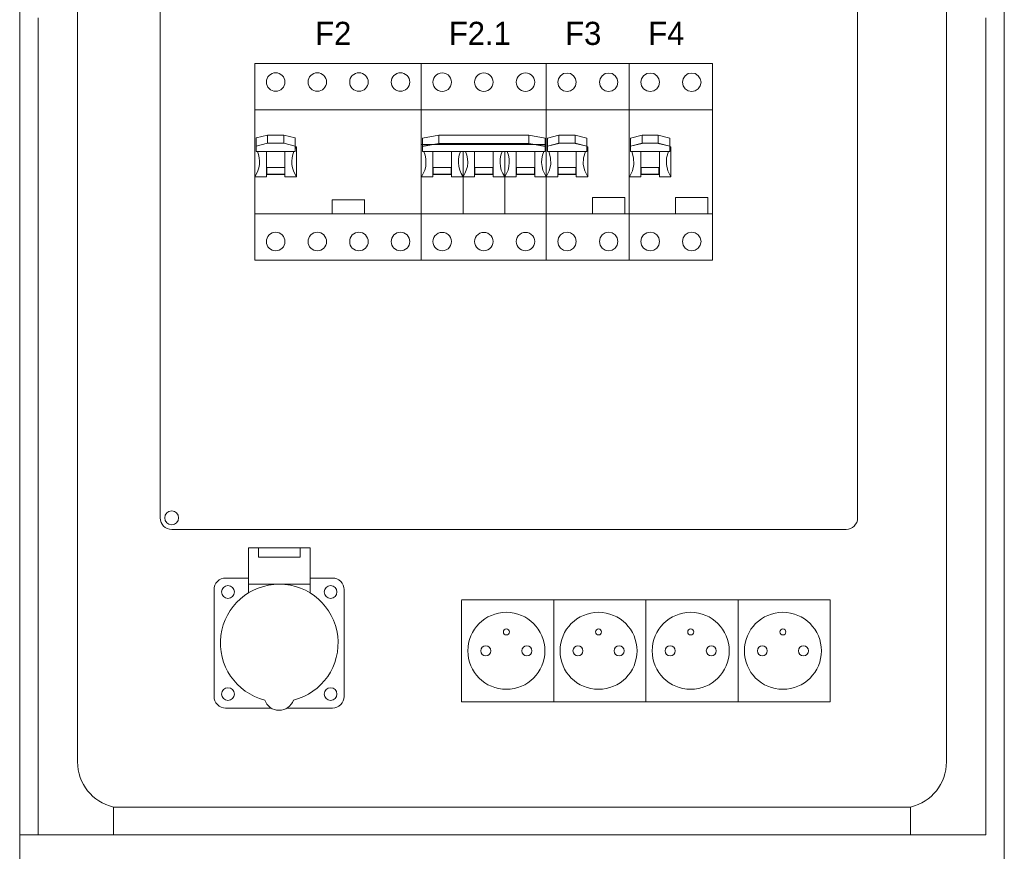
# Model space of a CAD drawing. Header units: millimetres. Extents: x 730 to 10409, y 1134 to 11940.
# Tile 31 of 49: x 7792 to 8133, y 7352 to 7640. Entities that reach past the tile are written whole.
import ezdxf

# ---------------------------------------------------------------- set-up
doc = ezdxf.new("R2010")
doc.units = ezdxf.units.MM
doc.layers.add('45', color=7, linetype='Continuous')
doc.layers.add('AKCESORIA', color=7, linetype='Continuous', lineweight=5)
doc.layers.add('kontur OBUDOWY', color=7, linetype='Continuous', lineweight=5)

# ---------------------------------------------------------------- blocks, each defined once
blk = doc.blocks.new('GNIAZDKO 16A 3p')
at = {"layer": 'AKCESORIA'}
for p, q in [((14.89, 25.44), (14.89, 21.69)), ((41.48, 25.44), (41.48, 21.69))]:
    blk.add_line(p, q, dxfattribs=at)
for points in [[(14.89, 41.15), (41.48, 41.15), (41.48, 25.44), (14.89, 25.44)], [(19.15, 41.15), (37.22, 41.15), (37.22, 37.19), (19.15, 37.19)]]:
    blk.add_lwpolyline(points, close=True, dxfattribs=at)
for points in [[(14.89, 28.1), (5, 28.1, 0.414214), (0, 23.1), (0, -23.1, 0.414214), (5, -28.1), (24.62, -28.1)], [(31.58, -28.1), (51.2, -28.1, 0.414214), (56.2, -23.1), (56.2, 23.1, 0.414214), (51.2, 28.1), (41.48, 28.1)]]:
    blk.add_lwpolyline(points, format="xyb", dxfattribs=at)
for centre in [(6.02, 22.08), (50.35, 22.08), (6.02, -22.08), (50.35, -22.08)]:
    blk.add_circle(centre, 2.76, dxfattribs=at)
for centre, radius, start, end in [((28.18, 0), 25.44, 283.8404, 255.7396), ((28.1, -22.58), 6.52, 198.5595, 341.0206)]:
    blk.add_arc(centre, radius, start, end, dxfattribs=at)

msp = doc.modelspace()

# ---------------------------------------------------------------- linework, layer by layer
at = {"layer": '45', "color": 7, "lineweight": 15}
for p, q in [((7873.47, 7608.75), (7931.07, 7608.75)), ((7931.07, 7608.75), (7931.07, 7596.7)), ((7974.27, 7608.72), (8002.92, 7608.72)), ((8002.99, 7608.72), (8031.65, 7608.72))]:
    msp.add_line(p, q, dxfattribs=at)
for points in [[(7873.47, 7624.69), (7931.07, 7624.69), (7931.07, 7556.69), (7873.47, 7556.69), (7873.47, 7624.69)], [(7931.07, 7624.69), (7974.23, 7624.69), (7974.23, 7556.69), (7931.07, 7556.69), (7931.07, 7624.69)], [(7974.23, 7624.69), (8002.96, 7624.69), (8002.96, 7556.69), (7974.23, 7556.69), (7974.23, 7624.69)], [(8002.96, 7624.69), (8031.69, 7624.69), (8031.69, 7556.69), (8002.96, 7556.69), (8002.96, 7624.69)], [(7931.07, 7608.68), (7974.23, 7608.68), (7974.23, 7596.69), (7931.07, 7596.69), (7931.07, 7608.68)], [(7877.92, 7599.95), (7873.94, 7598.96), (7873.94, 7596.1), (7877.92, 7597.12), (7877.92, 7599.95)], [(7877.91, 7599.95), (7883.52, 7599.95), (7883.52, 7597.12), (7877.91, 7597.12), (7877.91, 7599.95)], [(7883.52, 7599.95), (7883.52, 7597.12), (7887.5, 7596.14), (7887.5, 7598.96), (7883.52, 7599.95)], [(7937.09, 7599.89), (7931.5, 7598.94), (7931.5, 7596.04), (7937.09, 7597.08), (7937.09, 7599.89)], [(7937.09, 7599.89), (7968.25, 7599.89), (7968.25, 7597.07), (7937.09, 7597.07), (7937.09, 7599.89)], [(7968.25, 7599.89), (7968.25, 7597.08), (7973.88, 7596.12), (7973.88, 7598.85), (7968.25, 7599.89)], [(7978.66, 7599.93), (7974.67, 7598.94), (7974.67, 7596.13), (7978.66, 7597.09), (7978.66, 7599.93)], [(7978.66, 7599.93), (7984.24, 7599.93), (7984.24, 7597.13), (7978.66, 7597.13), (7978.66, 7599.93)], [(7984.24, 7599.93), (7984.24, 7597.09), (7988.26, 7596.13), (7988.26, 7598.9), (7984.24, 7599.93)], [(8007.39, 7599.93), (8003.4, 7598.94), (8003.4, 7596.13), (8007.39, 7597.09), (8007.39, 7599.93)], [(8007.39, 7599.93), (8012.97, 7599.93), (8012.97, 7597.13), (8007.39, 7597.13), (8007.39, 7599.93)], [(8012.96, 7599.93), (8012.96, 7597.09), (8016.99, 7596.13), (8016.99, 7598.9), (8012.96, 7599.93)], [(7883.52, 7597.12), (7877.91, 7597.12), (7873.94, 7596.14), (7873.94, 7594.3), (7887.5, 7594.3), (7887.5, 7596.1), (7883.52, 7597.12)], [(7968.25, 7597.08), (7937.09, 7597.08), (7931.5, 7596.12), (7931.5, 7594.3), (7973.88, 7594.3), (7973.88, 7595.99), (7968.25, 7597.08)], [(7984.24, 7597.13), (7978.66, 7597.13), (7974.67, 7596.17), (7974.67, 7594.32), (7988.26, 7594.32), (7988.26, 7596.13), (7984.24, 7597.13)], [(8012.97, 7597.13), (8007.39, 7597.13), (8003.4, 7596.17), (8003.4, 7594.32), (8016.99, 7594.32), (8016.99, 7596.13), (8012.97, 7597.13)], [(7877.53, 7594.3), (7883.9, 7594.3), (7883.9, 7586.31), (7877.53, 7586.31), (7877.53, 7594.3)], [(7935.06, 7594.31), (7941.47, 7594.31), (7941.47, 7586.3), (7935.06, 7586.3), (7935.06, 7594.31)], [(7949.49, 7594.31), (7955.9, 7594.31), (7955.9, 7586.3), (7949.49, 7586.3), (7949.49, 7594.31)], [(7963.87, 7594.31), (7970.29, 7594.31), (7970.29, 7586.3), (7963.87, 7586.3), (7963.87, 7594.31)], [(7978.25, 7594.33), (7984.64, 7594.33), (7984.64, 7586.35), (7978.25, 7586.35), (7978.25, 7594.33)], [(8006.98, 7594.33), (8013.37, 7594.33), (8013.37, 7586.35), (8006.98, 7586.35), (8006.98, 7594.33)], [(7877.66, 7588.71), (7883.86, 7588.71), (7883.86, 7586.39), (7877.66, 7586.39), (7877.66, 7588.71)], [(7935.19, 7588.72), (7941.39, 7588.72), (7941.39, 7586.43), (7935.19, 7586.43), (7935.19, 7588.72)], [(7949.57, 7588.72), (7955.77, 7588.72), (7955.77, 7586.43), (7949.57, 7586.43), (7949.57, 7588.72)], [(7964, 7588.72), (7970.2, 7588.72), (7970.2, 7586.43), (7964, 7586.43), (7964, 7588.72)], [(7978.4, 7588.75), (7984.5, 7588.75), (7984.5, 7586.43), (7978.4, 7586.43), (7978.4, 7588.75)], [(8007.13, 7588.75), (8013.22, 7588.75), (8013.22, 7586.43), (8007.13, 7586.43), (8007.13, 7588.75)]]:
    msp.add_lwpolyline(points, close=True, dxfattribs=at)
for points in [[(7873.47, 7624.69), (7931.07, 7624.69), (7931.07, 7556.69), (7873.47, 7556.69), (7873.47, 7624.69)], [(7931.07, 7624.69), (7974.23, 7624.69), (7974.23, 7556.69), (7931.07, 7556.69), (7931.07, 7624.69)], [(7974.23, 7624.69), (8002.96, 7624.69), (8002.96, 7556.69), (7974.23, 7556.69), (7974.23, 7624.69)], [(8002.96, 7624.69), (8031.69, 7624.69), (8031.69, 7556.69), (8002.96, 7556.69), (8002.96, 7624.69)], [(7883.9, 7618.32), (7883.86, 7618.92), (7883.69, 7619.52), (7883.39, 7620.08), (7882.96, 7620.55), (7882.49, 7620.97), (7881.94, 7621.27), (7881.34, 7621.44), (7880.7, 7621.49), (7880.1, 7621.44), (7879.5, 7621.27), (7878.94, 7620.97), (7878.47, 7620.55), (7878.04, 7620.08), (7877.74, 7619.52), (7877.57, 7618.92), (7877.53, 7618.32), (7877.57, 7617.68), (7877.74, 7617.08), (7878.04, 7616.53), (7878.47, 7616.06), (7878.94, 7615.63), (7879.5, 7615.33), (7880.1, 7615.16), (7880.7, 7615.12), (7881.34, 7615.16), (7881.94, 7615.33), (7882.49, 7615.63), (7882.96, 7616.06), (7883.39, 7616.53), (7883.69, 7617.08), (7883.86, 7617.68), (7883.9, 7618.32)], [(7898.31, 7618.32), (7898.23, 7618.92), (7898.06, 7619.52), (7897.76, 7620.08), (7897.37, 7620.55), (7896.86, 7620.97), (7896.35, 7621.27), (7895.75, 7621.44), (7895.11, 7621.49), (7894.46, 7621.44), (7893.87, 7621.27), (7893.31, 7620.97), (7892.84, 7620.55), (7892.45, 7620.08), (7892.16, 7619.52), (7891.98, 7618.92), (7891.9, 7618.32), (7891.98, 7617.68), (7892.16, 7617.08), (7892.45, 7616.53), (7892.84, 7616.06), (7893.31, 7615.63), (7893.87, 7615.33), (7894.46, 7615.16), (7895.11, 7615.12), (7895.75, 7615.16), (7896.35, 7615.33), (7896.86, 7615.63), (7897.37, 7616.06), (7897.76, 7616.53), (7898.06, 7617.08), (7898.23, 7617.68), (7898.31, 7618.32)], [(7912.68, 7618.32), (7912.64, 7618.92), (7912.43, 7619.52), (7912.13, 7620.08), (7911.74, 7620.55), (7911.27, 7620.97), (7910.71, 7621.27), (7910.12, 7621.44), (7909.47, 7621.49), (7908.87, 7621.44), (7908.28, 7621.27), (7907.72, 7620.97), (7907.21, 7620.55), (7906.82, 7620.08), (7906.52, 7619.52), (7906.35, 7618.92), (7906.31, 7618.32), (7906.35, 7617.68), (7906.52, 7617.08), (7906.82, 7616.53), (7907.21, 7616.06), (7907.72, 7615.63), (7908.28, 7615.33), (7908.87, 7615.16), (7909.47, 7615.12), (7910.12, 7615.16), (7910.71, 7615.33), (7911.27, 7615.63), (7911.74, 7616.06), (7912.13, 7616.53), (7912.43, 7617.08), (7912.64, 7617.68), (7912.68, 7618.32)], [(7927.09, 7618.32), (7927.01, 7618.92), (7926.84, 7619.52), (7926.54, 7620.08), (7926.15, 7620.55), (7925.64, 7620.97), (7925.08, 7621.27), (7924.48, 7621.44), (7923.89, 7621.49), (7923.24, 7621.44), (7922.64, 7621.27), (7922.09, 7620.97), (7921.62, 7620.55), (7921.23, 7620.08), (7920.93, 7619.52), (7920.72, 7618.92), (7920.68, 7618.32), (7920.72, 7617.68), (7920.93, 7617.08), (7921.23, 7616.53), (7921.62, 7616.06), (7922.09, 7615.63), (7922.64, 7615.33), (7923.24, 7615.16), (7923.89, 7615.12), (7924.48, 7615.16), (7925.08, 7615.33), (7925.64, 7615.63), (7926.15, 7616.06), (7926.54, 7616.53), (7926.84, 7617.08), (7927.01, 7617.68), (7927.09, 7618.32)], [(7941.51, 7618.24), (7941.43, 7618.98), (7941.17, 7619.63), (7940.82, 7620.23), (7940.3, 7620.75), (7939.69, 7621.14), (7939, 7621.36), (7938.31, 7621.44), (7937.57, 7621.36), (7936.92, 7621.14), (7936.31, 7620.75), (7935.79, 7620.23), (7935.4, 7619.63), (7935.19, 7618.98), (7935.1, 7618.24), (7935.19, 7617.55), (7935.4, 7616.86), (7935.79, 7616.25), (7936.31, 7615.77), (7936.92, 7615.38), (7937.57, 7615.12), (7938.31, 7615.04), (7939, 7615.12), (7939.69, 7615.38), (7940.3, 7615.77), (7940.82, 7616.25), (7941.17, 7616.86), (7941.43, 7617.55), (7941.51, 7618.24)], [(7955.9, 7618.24), (7955.81, 7618.98), (7955.55, 7619.63), (7955.21, 7620.23), (7954.69, 7620.75), (7954.08, 7621.14), (7953.39, 7621.36), (7952.69, 7621.44), (7951.96, 7621.36), (7951.31, 7621.14), (7950.7, 7620.75), (7950.18, 7620.23), (7949.79, 7619.63), (7949.57, 7618.98), (7949.49, 7618.24), (7949.57, 7617.55), (7949.79, 7616.86), (7950.18, 7616.25), (7950.7, 7615.77), (7951.31, 7615.38), (7951.96, 7615.12), (7952.69, 7615.04), (7953.39, 7615.12), (7954.08, 7615.38), (7954.69, 7615.77), (7955.21, 7616.25), (7955.55, 7616.86), (7955.81, 7617.55), (7955.9, 7618.24)], [(7970.29, 7618.24), (7970.2, 7618.98), (7969.98, 7619.63), (7969.59, 7620.23), (7969.07, 7620.75), (7968.46, 7621.14), (7967.77, 7621.36), (7967.08, 7621.44), (7966.38, 7621.36), (7965.69, 7621.14), (7965.08, 7620.75), (7964.56, 7620.23), (7964.17, 7619.63), (7963.96, 7618.98), (7963.87, 7618.24), (7963.96, 7617.55), (7964.17, 7616.86), (7964.56, 7616.25), (7965.08, 7615.77), (7965.69, 7615.38), (7966.38, 7615.12), (7967.08, 7615.04), (7967.77, 7615.12), (7968.46, 7615.38), (7969.07, 7615.77), (7969.59, 7616.25), (7969.98, 7616.86), (7970.2, 7617.55), (7970.29, 7618.24)], [(7984.64, 7618.26), (7984.42, 7619.47), (7983.72, 7620.51), (7982.69, 7621.21), (7981.47, 7621.43), (7980.25, 7621.21), (7979.18, 7620.51), (7978.51, 7619.47), (7978.25, 7618.26), (7978.51, 7617.04), (7979.18, 7615.97), (7980.25, 7615.3), (7981.47, 7615.04), (7982.69, 7615.3), (7983.72, 7615.97), (7984.42, 7617.04), (7984.64, 7618.26)], [(7999.04, 7618.26), (7998.79, 7619.47), (7998.08, 7620.51), (7997.05, 7621.21), (7995.83, 7621.43), (7994.61, 7621.21), (7993.58, 7620.51), (7992.88, 7619.47), (7992.66, 7618.26), (7992.88, 7617.04), (7993.58, 7615.97), (7994.61, 7615.3), (7995.83, 7615.04), (7997.05, 7615.3), (7998.08, 7615.97), (7998.79, 7617.04), (7999.04, 7618.26)], [(8013.37, 7618.26), (8013.15, 7619.47), (8012.45, 7620.51), (8011.41, 7621.21), (8010.2, 7621.43), (8008.98, 7621.21), (8007.9, 7620.51), (8007.24, 7619.47), (8006.98, 7618.26), (8007.24, 7617.04), (8007.9, 7615.97), (8008.98, 7615.3), (8010.2, 7615.04), (8011.41, 7615.3), (8012.45, 7615.97), (8013.15, 7617.04), (8013.37, 7618.26)], [(8027.77, 7618.26), (8027.51, 7619.47), (8026.81, 7620.51), (8025.78, 7621.21), (8024.56, 7621.43), (8023.34, 7621.21), (8022.31, 7620.51), (8021.6, 7619.47), (8021.38, 7618.26), (8021.6, 7617.04), (8022.31, 7615.97), (8023.34, 7615.3), (8024.56, 7615.04), (8025.78, 7615.3), (8026.81, 7615.97), (8027.51, 7617.04), (8027.77, 7618.26)], [(7931.07, 7608.68), (7974.23, 7608.68), (7974.23, 7596.69), (7931.07, 7596.69), (7931.07, 7608.68)], [(7877.92, 7599.95), (7873.94, 7598.96), (7873.94, 7596.1), (7877.92, 7597.12), (7877.92, 7599.95)], [(7877.91, 7599.95), (7883.52, 7599.95), (7883.52, 7597.12), (7877.91, 7597.12), (7877.91, 7599.95)], [(7883.52, 7599.95), (7883.52, 7597.12), (7887.5, 7596.14), (7887.5, 7598.96), (7883.52, 7599.95)], [(7937.09, 7599.89), (7931.5, 7598.94), (7931.5, 7596.04), (7937.09, 7597.08), (7937.09, 7599.89)], [(7937.09, 7599.89), (7968.25, 7599.89), (7968.25, 7597.07), (7937.09, 7597.07), (7937.09, 7599.89)], [(7968.25, 7599.89), (7968.25, 7597.08), (7973.88, 7596.12), (7973.88, 7598.85), (7968.25, 7599.89)], [(7978.66, 7599.93), (7974.67, 7598.94), (7974.67, 7596.13), (7978.66, 7597.09), (7978.66, 7599.93)], [(7978.66, 7599.93), (7984.24, 7599.93), (7984.24, 7597.13), (7978.66, 7597.13), (7978.66, 7599.93)], [(7984.24, 7599.93), (7984.24, 7597.09), (7988.26, 7596.13), (7988.26, 7598.9), (7984.24, 7599.93)], [(8007.39, 7599.93), (8003.4, 7598.94), (8003.4, 7596.13), (8007.39, 7597.09), (8007.39, 7599.93)], [(8007.39, 7599.93), (8012.97, 7599.93), (8012.97, 7597.13), (8007.39, 7597.13), (8007.39, 7599.93)], [(8012.96, 7599.93), (8012.96, 7597.09), (8016.99, 7596.13), (8016.99, 7598.9), (8012.96, 7599.93)], [(7883.52, 7597.12), (7877.91, 7597.12), (7873.94, 7596.14), (7873.94, 7594.3), (7887.5, 7594.3), (7887.5, 7596.1), (7883.52, 7597.12)], [(7887.92, 7595.93), (7887.49, 7595.93)], [(7887.92, 7595.93), (7887.49, 7595.28)], [(7887.92, 7595.93), (7887.92, 7585.54)], [(7968.25, 7597.08), (7937.09, 7597.08), (7931.5, 7596.12), (7931.5, 7594.3), (7973.88, 7594.3), (7973.88, 7595.99), (7968.25, 7597.08)], [(7984.24, 7597.13), (7978.66, 7597.13), (7974.67, 7596.17), (7974.67, 7594.32), (7988.26, 7594.32), (7988.26, 7596.13), (7984.24, 7597.13)], [(7988.63, 7595.91), (7988.26, 7595.28)], [(7988.63, 7595.91), (7988.26, 7595.91)], [(7988.63, 7595.91), (7988.63, 7585.54)], [(8012.97, 7597.13), (8007.39, 7597.13), (8003.4, 7596.17), (8003.4, 7594.32), (8016.99, 7594.32), (8016.99, 7596.13), (8012.97, 7597.13)], [(8017.36, 7595.91), (8016.99, 7595.28)], [(8017.36, 7595.91), (8016.99, 7595.91)], [(8017.36, 7595.91), (8017.36, 7585.54)], [(7873.51, 7585.54), (7874.11, 7586.52), (7874.58, 7587.55), (7874.88, 7588.66), (7875.1, 7589.81), (7875.14, 7590.97), (7875.01, 7592.12), (7874.75, 7593.24), (7874.41, 7594.3)], [(7877.53, 7594.3), (7883.9, 7594.3), (7883.9, 7586.31), (7877.53, 7586.31), (7877.53, 7594.3)], [(7877.53, 7594.3), (7877.53, 7586.31)], [(7877.53, 7594.3), (7877.53, 7585.54)], [(7883.9, 7586.31), (7883.9, 7594.3)], [(7883.9, 7585.54), (7883.9, 7594.3)], [(7887.02, 7594.3), (7886.64, 7593.24), (7886.42, 7592.12), (7886.3, 7590.97), (7886.34, 7589.81), (7886.55, 7588.66), (7886.85, 7587.55), (7887.32, 7586.52), (7887.92, 7585.54)], [(7931.11, 7585.47), (7931.76, 7586.64), (7932.24, 7587.85), (7932.59, 7589.11), (7932.68, 7590.45), (7932.63, 7591.75), (7932.41, 7593.05), (7931.98, 7594.31)], [(7935.06, 7594.31), (7941.47, 7594.31), (7941.47, 7586.3), (7935.06, 7586.3), (7935.06, 7594.31)], [(7935.1, 7594.31), (7935.1, 7585.47)], [(7941.51, 7585.47), (7941.51, 7594.31)], [(7944.63, 7594.31), (7944.2, 7593.05), (7943.94, 7591.75), (7943.9, 7590.45), (7944.03, 7589.11), (7944.33, 7587.85), (7944.85, 7586.64), (7945.5, 7585.47)], [(7945.5, 7585.47), (7946.15, 7586.64), (7946.63, 7587.85), (7946.98, 7589.11), (7947.11, 7590.45), (7947.02, 7591.75), (7946.8, 7593.05), (7946.37, 7594.31)], [(7945.5, 7594.31), (7945.5, 7572.7)], [(7949.49, 7594.31), (7955.9, 7594.31), (7955.9, 7586.3), (7949.49, 7586.3), (7949.49, 7594.31)], [(7949.49, 7594.31), (7949.49, 7585.47)], [(7955.9, 7585.47), (7955.9, 7594.31)], [(7959.02, 7594.31), (7958.59, 7593.05), (7958.33, 7591.75), (7958.28, 7590.45), (7958.41, 7589.11), (7958.72, 7587.85), (7959.24, 7586.64), (7959.89, 7585.47)], [(7959.89, 7594.31), (7959.89, 7572.7)], [(7959.89, 7585.47), (7960.54, 7586.64), (7961.06, 7587.85), (7961.36, 7589.11), (7961.49, 7590.45), (7961.4, 7591.75), (7961.19, 7593.05), (7960.75, 7594.31)], [(7963.87, 7594.31), (7970.29, 7594.31), (7970.29, 7586.3), (7963.87, 7586.3), (7963.87, 7594.31)], [(7963.87, 7594.31), (7963.87, 7585.47)], [(7970.28, 7585.47), (7970.28, 7594.31)], [(7973.41, 7594.31), (7972.97, 7593.05), (7972.75, 7591.75), (7972.67, 7590.45), (7972.8, 7589.11), (7973.1, 7587.85), (7973.62, 7586.64), (7974.27, 7585.47)], [(7974.27, 7585.54), (7975.3, 7587.57), (7975.82, 7589.82), (7975.75, 7592.11), (7975.12, 7594.33)], [(7978.25, 7594.33), (7984.64, 7594.33), (7984.64, 7586.35), (7978.25, 7586.35), (7978.25, 7594.33)], [(7978.25, 7594.33), (7978.25, 7585.54)], [(7978.25, 7594.33), (7978.25, 7586.32)], [(7984.64, 7585.54), (7984.64, 7594.33)], [(7984.64, 7586.32), (7984.64, 7594.33)], [(7987.78, 7594.33), (7987.15, 7592.11), (7987.08, 7589.82), (7987.6, 7587.57), (7988.63, 7585.54)], [(8002.99, 7585.54), (8004.03, 7587.57), (8004.55, 7589.82), (8004.47, 7592.11), (8003.84, 7594.33)], [(8006.98, 7594.33), (8013.37, 7594.33), (8013.37, 7586.35), (8006.98, 7586.35), (8006.98, 7594.33)], [(8006.98, 7594.33), (8006.98, 7585.54)], [(8006.98, 7594.33), (8006.98, 7586.32)], [(8013.37, 7585.54), (8013.37, 7594.33)], [(8013.37, 7586.32), (8013.37, 7594.33)], [(8016.51, 7594.33), (8015.88, 7592.11), (8015.81, 7589.82), (8016.32, 7587.57), (8017.36, 7585.54)], [(7877.66, 7588.71), (7883.86, 7588.71), (7883.86, 7586.39), (7877.66, 7586.39), (7877.66, 7588.71)], [(7935.19, 7588.72), (7941.39, 7588.72), (7941.39, 7586.43), (7935.19, 7586.43), (7935.19, 7588.72)], [(7949.57, 7588.72), (7955.77, 7588.72), (7955.77, 7586.43), (7949.57, 7586.43), (7949.57, 7588.72)], [(7964, 7588.72), (7970.2, 7588.72), (7970.2, 7586.43), (7964, 7586.43), (7964, 7588.72)], [(7978.4, 7588.75), (7984.5, 7588.75), (7984.5, 7586.43), (7978.4, 7586.43), (7978.4, 7588.75)], [(8007.13, 7588.75), (8013.22, 7588.75), (8013.22, 7586.43), (8007.13, 7586.43), (8007.13, 7588.75)], [(7873.51, 7585.54), (7877.53, 7585.54)], [(7883.9, 7585.54), (7887.92, 7585.54)], [(7931.11, 7585.48), (7935.1, 7585.48)], [(7941.51, 7585.48), (7949.49, 7585.48)], [(7955.9, 7585.48), (7963.87, 7585.48)], [(7970.28, 7585.48), (7974.27, 7585.48)], [(7974.27, 7585.55), (7978.26, 7585.55)], [(7984.64, 7585.55), (7988.63, 7585.55)], [(8002.99, 7585.55), (8006.98, 7585.55)], [(8013.37, 7585.55), (8017.36, 7585.55)], [(7990.25, 7578.35), (8001.45, 7578.35)], [(7990.25, 7572.74), (7990.25, 7578.35)], [(8001.44, 7578.35), (8001.44, 7572.74)], [(8018.98, 7578.35), (8030.17, 7578.35)], [(8018.98, 7572.74), (8018.98, 7578.35)], [(8030.17, 7578.35), (8030.17, 7572.74)], [(7900.28, 7577.55), (7900.28, 7572.72)], [(7911.49, 7577.55), (7900.28, 7577.55)], [(7911.48, 7577.55), (7911.48, 7572.72)], [(7931.07, 7572.72), (7873.51, 7572.72)], [(7974.27, 7572.71), (7931.11, 7572.71)], [(8003.03, 7572.74), (7974.27, 7572.74)], [(8031.76, 7572.74), (8002.99, 7572.74)], [(7883.9, 7563.14), (7883.86, 7563.74), (7883.69, 7564.34), (7883.39, 7564.9), (7882.96, 7565.41), (7882.49, 7565.79), (7881.94, 7566.09), (7881.34, 7566.27), (7880.7, 7566.35), (7880.1, 7566.27), (7879.5, 7566.09), (7878.94, 7565.79), (7878.47, 7565.41), (7878.04, 7564.9), (7877.74, 7564.34), (7877.57, 7563.74), (7877.53, 7563.14), (7877.57, 7562.5), (7877.74, 7561.9), (7878.04, 7561.35), (7878.47, 7560.88), (7878.94, 7560.49), (7879.5, 7560.19), (7880.1, 7559.98), (7880.7, 7559.94), (7881.34, 7559.98), (7881.94, 7560.19), (7882.49, 7560.49), (7882.96, 7560.88), (7883.39, 7561.35), (7883.69, 7561.9), (7883.86, 7562.5), (7883.9, 7563.14)], [(7898.31, 7563.14), (7898.23, 7563.74), (7898.06, 7564.34), (7897.76, 7564.9), (7897.37, 7565.41), (7896.86, 7565.79), (7896.35, 7566.09), (7895.75, 7566.27), (7895.11, 7566.35), (7894.46, 7566.27), (7893.87, 7566.09), (7893.31, 7565.79), (7892.84, 7565.41), (7892.45, 7564.9), (7892.16, 7564.34), (7891.98, 7563.74), (7891.9, 7563.14), (7891.98, 7562.5), (7892.16, 7561.9), (7892.45, 7561.35), (7892.84, 7560.88), (7893.31, 7560.49), (7893.87, 7560.19), (7894.46, 7559.98), (7895.11, 7559.94), (7895.75, 7559.98), (7896.35, 7560.19), (7896.86, 7560.49), (7897.37, 7560.88), (7897.76, 7561.35), (7898.06, 7561.9), (7898.23, 7562.5), (7898.31, 7563.14)], [(7912.68, 7563.14), (7912.64, 7563.74), (7912.43, 7564.34), (7912.13, 7564.9), (7911.74, 7565.41), (7911.27, 7565.79), (7910.71, 7566.09), (7910.12, 7566.27), (7909.47, 7566.35), (7908.87, 7566.27), (7908.28, 7566.09), (7907.72, 7565.79), (7907.21, 7565.41), (7906.82, 7564.9), (7906.52, 7564.34), (7906.35, 7563.74), (7906.31, 7563.14), (7906.35, 7562.5), (7906.52, 7561.9), (7906.82, 7561.35), (7907.21, 7560.88), (7907.72, 7560.49), (7908.28, 7560.19), (7908.87, 7559.98), (7909.47, 7559.94), (7910.12, 7559.98), (7910.71, 7560.19), (7911.27, 7560.49), (7911.74, 7560.88), (7912.13, 7561.35), (7912.43, 7561.9), (7912.64, 7562.5), (7912.68, 7563.14)], [(7927.09, 7563.14), (7927.01, 7563.74), (7926.84, 7564.34), (7926.54, 7564.9), (7926.15, 7565.41), (7925.64, 7565.79), (7925.08, 7566.09), (7924.48, 7566.27), (7923.89, 7566.35), (7923.24, 7566.27), (7922.64, 7566.09), (7922.09, 7565.79), (7921.62, 7565.41), (7921.23, 7564.9), (7920.93, 7564.34), (7920.72, 7563.74), (7920.68, 7563.14), (7920.72, 7562.5), (7920.93, 7561.9), (7921.23, 7561.35), (7921.62, 7560.88), (7922.09, 7560.49), (7922.64, 7560.19), (7923.24, 7559.98), (7923.89, 7559.94), (7924.48, 7559.98), (7925.08, 7560.19), (7925.64, 7560.49), (7926.15, 7560.88), (7926.54, 7561.35), (7926.84, 7561.9), (7927.01, 7562.5), (7927.09, 7563.14)], [(7941.51, 7563.14), (7941.43, 7563.83), (7941.17, 7564.53), (7940.82, 7565.13), (7940.3, 7565.61), (7939.69, 7566), (7939, 7566.26), (7938.31, 7566.3), (7937.57, 7566.26), (7936.92, 7566), (7936.31, 7565.61), (7935.79, 7565.13), (7935.4, 7564.53), (7935.19, 7563.83), (7935.1, 7563.14), (7935.19, 7562.4), (7935.4, 7561.75), (7935.79, 7561.15), (7936.31, 7560.63), (7936.92, 7560.24), (7937.57, 7560.02), (7938.31, 7559.94), (7939, 7560.02), (7939.69, 7560.24), (7940.3, 7560.63), (7940.82, 7561.15), (7941.17, 7561.75), (7941.43, 7562.4), (7941.51, 7563.14)], [(7955.9, 7563.14), (7955.81, 7563.83), (7955.55, 7564.53), (7955.21, 7565.13), (7954.69, 7565.61), (7954.08, 7566), (7953.39, 7566.26), (7952.69, 7566.3), (7951.96, 7566.26), (7951.31, 7566), (7950.7, 7565.61), (7950.18, 7565.13), (7949.79, 7564.53), (7949.57, 7563.83), (7949.49, 7563.14), (7949.57, 7562.4), (7949.79, 7561.75), (7950.18, 7561.15), (7950.7, 7560.63), (7951.31, 7560.24), (7951.96, 7560.02), (7952.69, 7559.94), (7953.39, 7560.02), (7954.08, 7560.24), (7954.69, 7560.63), (7955.21, 7561.15), (7955.55, 7561.75), (7955.81, 7562.4), (7955.9, 7563.14)], [(7970.29, 7563.14), (7970.2, 7563.83), (7969.98, 7564.53), (7969.59, 7565.13), (7969.07, 7565.61), (7968.46, 7566), (7967.77, 7566.26), (7967.08, 7566.3), (7966.38, 7566.26), (7965.69, 7566), (7965.08, 7565.61), (7964.56, 7565.13), (7964.17, 7564.53), (7963.96, 7563.83), (7963.87, 7563.14), (7963.96, 7562.4), (7964.17, 7561.75), (7964.56, 7561.15), (7965.08, 7560.63), (7965.69, 7560.24), (7966.38, 7560.02), (7967.08, 7559.94), (7967.77, 7560.02), (7968.46, 7560.24), (7969.07, 7560.63), (7969.59, 7561.15), (7969.98, 7561.75), (7970.2, 7562.4), (7970.29, 7563.14)], [(7984.64, 7563.15), (7984.42, 7564.37), (7983.72, 7565.44), (7982.69, 7566.1), (7981.47, 7566.36), (7980.25, 7566.1), (7979.18, 7565.44), (7978.51, 7564.37), (7978.25, 7563.15), (7978.51, 7561.93), (7979.18, 7560.9), (7980.25, 7560.19), (7981.47, 7559.97), (7982.69, 7560.19), (7983.72, 7560.9), (7984.42, 7561.93), (7984.64, 7563.15)], [(7999.04, 7563.15), (7998.79, 7564.37), (7998.08, 7565.44), (7997.05, 7566.1), (7995.83, 7566.36), (7994.61, 7566.1), (7993.58, 7565.44), (7992.88, 7564.37), (7992.66, 7563.15), (7992.88, 7561.93), (7993.58, 7560.9), (7994.61, 7560.19), (7995.83, 7559.97), (7997.05, 7560.19), (7998.08, 7560.9), (7998.79, 7561.93), (7999.04, 7563.15)], [(8013.37, 7563.15), (8013.15, 7564.37), (8012.45, 7565.44), (8011.41, 7566.1), (8010.2, 7566.36), (8008.98, 7566.1), (8007.9, 7565.44), (8007.24, 7564.37), (8006.98, 7563.15), (8007.24, 7561.93), (8007.9, 7560.9), (8008.98, 7560.19), (8010.2, 7559.97), (8011.41, 7560.19), (8012.45, 7560.9), (8013.15, 7561.93), (8013.37, 7563.15)], [(8027.77, 7563.15), (8027.51, 7564.37), (8026.81, 7565.44), (8025.78, 7566.1), (8024.56, 7566.36), (8023.34, 7566.1), (8022.31, 7565.44), (8021.6, 7564.37), (8021.38, 7563.15), (8021.6, 7561.93), (8022.31, 7560.9), (8023.34, 7560.19), (8024.56, 7559.97), (8025.78, 7560.19), (8026.81, 7560.9), (8027.51, 7561.93), (8027.77, 7563.15)]]:
    msp.add_lwpolyline(points, dxfattribs=at)
at = {"layer": 'AKCESORIA'}
for p, q in [((7840.76, 7778.48), (7840.76, 7467.55)), ((8081.9, 7778.48), (8081.9, 7467.55)), ((7844.76, 7463.55), (8077.9, 7463.55)), ((7944.99, 7439.15), (7976.86, 7439.15)), ((7944.99, 7438.98), (7944.99, 7403.95)), ((7976.86, 7439.15), (7976.86, 7403.95)), ((7976.86, 7439.15), (8008.73, 7439.15)), ((7976.86, 7438.98), (7976.86, 7403.95)), ((8008.73, 7439.15), (8008.73, 7403.95)), ((8008.73, 7439.15), (8040.6, 7439.15)), ((8008.73, 7438.98), (8008.73, 7403.95)), ((8040.6, 7439.15), (8040.6, 7403.95)), ((8040.6, 7439.15), (8072.47, 7439.15)), ((8040.6, 7438.98), (8040.6, 7403.95)), ((8072.47, 7439.15), (8072.47, 7403.95)), ((7976.86, 7403.95), (7944.99, 7403.95)), ((8008.73, 7403.95), (7976.86, 7403.95)), ((8040.6, 7403.95), (8008.73, 7403.95)), ((8072.47, 7403.95), (8040.6, 7403.95))]:
    msp.add_line(p, q, dxfattribs=at)
for centre, radius in [((7844.76, 7467.55), 2.4), ((7960.47, 7421.55), 13.32), ((7992.34, 7421.55), 13.32), ((8024.21, 7421.55), 13.32), ((8056.08, 7421.55), 13.32), ((7960.47, 7428.08), 1.03), ((7992.34, 7428.08), 1.03), ((8024.21, 7428.08), 1.03), ((8056.08, 7428.08), 1.03), ((7953.36, 7421.55), 1.72), ((7967.57, 7421.55), 1.72), ((7985.23, 7421.55), 1.72), ((7999.45, 7421.55), 1.72), ((8017.1, 7421.55), 1.72), ((8031.32, 7421.55), 1.72), ((8048.97, 7421.55), 1.72), ((8063.19, 7421.55), 1.72)]:
    msp.add_circle(centre, radius, dxfattribs=at)
for centre, start, end in [((7844.76, 7467.55), 180, 270), ((8077.9, 7467.55), 270, 0)]:
    msp.add_arc(centre, 4, start, end, dxfattribs=at)
at = {"layer": 'kontur OBUDOWY', "color": 0}
for p, q in [((7792.22, 7346.48), (7792.22, 7817.05)), ((8132.63, 7817.05), (8132.63, 7346.48))]:
    msp.add_line(p, q, dxfattribs=at)
at = {"layer": 'kontur OBUDOWY', "color": 7}
for p, q in [((7812.21, 7383.1), (7812.21, 7779.29)), ((8112.62, 7383.1), (8112.62, 7779.29)), ((7798.61, 7498.26), (7798.61, 7640.48)), ((8126.22, 7498.26), (8126.22, 7640.48)), ((7798.61, 7460.55), (7798.61, 7498.26)), ((7798.61, 7357.91), (7798.61, 7460.55)), ((7825.85, 7367.51), (7916.84, 7367.51)), ((7916.84, 7367.51), (8078.57, 7367.51)), ((7793.81, 7357.91), (7916.84, 7357.91)), ((7916.84, 7357.91), (8110.61, 7357.91))]:
    msp.add_line(p, q, dxfattribs=at)
at = {"layer": 'kontur OBUDOWY'}
for p, q in [((8126.22, 7498.26), (8126.22, 7460.55)), ((8126.22, 7357.91), (8126.22, 7460.55)), ((8079.81, 7367.51), (8100.22, 7367.51)), ((8112.21, 7357.91), (8126.22, 7357.91))]:
    msp.add_line(p, q, dxfattribs=at)
at = {"layer": 'kontur OBUDOWY', "color": 7, "ltscale": 0.3}
for p, q in [((7824.61, 7357.91), (7824.61, 7367.51)), ((8100.22, 7367.51), (8100.22, 7357.91))]:
    msp.add_line(p, q, dxfattribs=at)
at = {"layer": 'kontur OBUDOWY', "color": 7, "ltscale": 0.03875}
for p, q in [((7825.85, 7367.51), (7824.61, 7367.51)), ((8079.81, 7367.51), (8078.57, 7367.51))]:
    msp.add_line(p, q, dxfattribs=at)
at = {"layer": 'kontur OBUDOWY', "color": 7, "ltscale": 0.2}
msp.add_line((8100.22, 7357.91), (8100.22, 7364.31), dxfattribs=at)
at = {"layer": 'kontur OBUDOWY', "color": 7, "ltscale": 0.05}
for p, q in [((7793.81, 7357.91), (7792.21, 7357.91)), ((8112.21, 7357.91), (8110.61, 7357.91))]:
    msp.add_line(p, q, dxfattribs=at)
at = {"layer": 'kontur OBUDOWY', "color": 7}
for centre, start, end in [((7828.21, 7383.1), 180, 256.9971), ((8096.62, 7383.1), 283.0029, 0)]:
    msp.add_arc(centre, 16, start, end, dxfattribs=at)

# ---------------------------------------------------------------- block references
at = {"layer": 'AKCESORIA', "xscale": 0.8, "yscale": 0.8, "zscale": 0.8}
msp.add_blockref('GNIAZDKO 16A 3p', (7859.41, 7424.25), dxfattribs=at)

# ---------------------------------------------------------------- texts
at = {"lineweight": 15}
for s, p in [('F2', (7894.38, 7631.15)), ('F2.1', (7940.6, 7631.15)), ('F3', (7980.81, 7631.15)), ('F4', (8009.54, 7631.15))]:
    msp.add_text(s, height=8, dxfattribs=at).set_placement(p)

doc.saveas('drawing.dxf')
